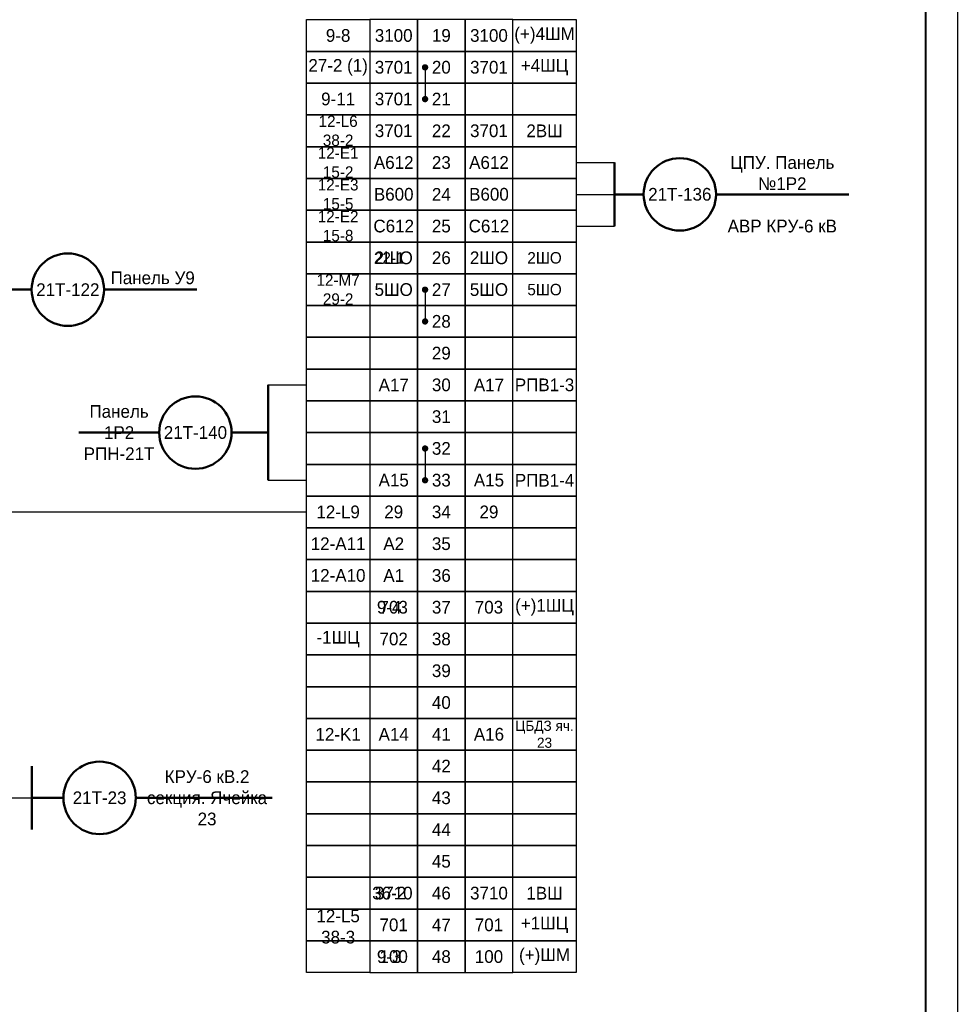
# Model space of a CAD drawing. Header units: millimetres. Extents: x 4897 to 12009, y -3017 to 2708.
# Tile 59 of 86: x 9221 to 9368, y -538 to -383. Entities that reach past the tile are written whole.
import ezdxf

# ---------------------------------------------------------------- set-up
doc = ezdxf.new("R2010")
doc.units = ezdxf.units.MM
doc.styles.add('SIMPLEX', font='txt', dxfattribs={"height": 5})

msp = doc.modelspace()

# ---------------------------------------------------------------- linework, layer by layer
for p, q in [((9368.2, -240.77), (9368.2, -660.78)), ((9284.39, -390.84), (9284.39, -395.84)), ((9308.2, -405.84), (9314.23, -405.84)), ((9308.2, -410.84), (9314.23, -410.84)), ((9308.2, -415.84), (9314.23, -415.84)), ((9284.39, -425.84), (9284.39, -430.84)), ((9259.67, -440.84), (9265.7, -440.84)), ((9284.39, -450.84), (9284.39, -455.84)), ((9259.67, -455.84), (9265.7, -455.84)), ((9218.68, -460.84), (9265.7, -460.84)), ((9207.65, -505.84), (9222.49, -505.84))]:
    msp.add_line(p, q)
at = {"lineweight": 40}
msp.add_line((9363.2, -260.77), (9363.2, -655.87), dxfattribs=at)
at = {"lineweight": 50}
for p, q in [((9314.23, -405.84), (9314.23, -415.84)), ((9314.23, -410.84), (9318.8, -410.84)), ((9330.2, -410.84), (9351.09, -410.84)), ((9213.68, -425.84), (9222.44, -425.84)), ((9233.84, -425.84), (9248.43, -425.84)), ((9259.67, -440.84), (9259.67, -455.84)), ((9242.53, -448.34), (9229.89, -448.34)), ((9259.67, -448.34), (9253.93, -448.34)), ((9222.49, -500.84), (9222.49, -505.84)), ((9222.49, -505.84), (9227.44, -505.84)), ((9222.49, -510.84), (9222.49, -505.84)), ((9238.84, -505.84), (9260.33, -505.84))]:
    msp.add_line(p, q, dxfattribs=at)
for points in [[(9275.7, -388.34), (9265.7, -388.34), (9265.7, -383.34), (9275.7, -383.34)], [(9275.7, -388.34), (9283.2, -388.34), (9283.2, -383.34), (9275.7, -383.34)], [(9283.2, -388.34), (9290.7, -388.34), (9290.7, -383.34), (9283.2, -383.34)], [(9290.7, -388.34), (9298.2, -388.34), (9298.2, -383.34), (9290.7, -383.34)], [(9308.2, -388.34), (9298.2, -388.34), (9298.2, -383.34), (9308.2, -383.34)], [(9275.7, -393.34), (9265.7, -393.34), (9265.7, -388.34), (9275.7, -388.34)], [(9275.7, -393.34), (9283.2, -393.34), (9283.2, -388.34), (9275.7, -388.34)], [(9283.2, -393.34), (9290.7, -393.34), (9290.7, -388.34), (9283.2, -388.34)], [(9290.7, -393.34), (9298.2, -393.34), (9298.2, -388.34), (9290.7, -388.34)], [(9308.2, -393.34), (9298.2, -393.34), (9298.2, -388.34), (9308.2, -388.34)], [(9275.7, -398.34), (9265.7, -398.34), (9265.7, -393.34), (9275.7, -393.34)], [(9275.7, -398.34), (9283.2, -398.34), (9283.2, -393.34), (9275.7, -393.34)], [(9283.2, -398.34), (9290.7, -398.34), (9290.7, -393.34), (9283.2, -393.34)], [(9290.7, -398.34), (9298.2, -398.34), (9298.2, -393.34), (9290.7, -393.34)], [(9308.2, -398.34), (9298.2, -398.34), (9298.2, -393.34), (9308.2, -393.34)], [(9275.7, -403.34), (9265.7, -403.34), (9265.7, -398.34), (9275.7, -398.34)], [(9275.7, -403.34), (9265.7, -403.34), (9265.7, -398.34), (9275.7, -398.34)], [(9275.7, -403.34), (9283.2, -403.34), (9283.2, -398.34), (9275.7, -398.34)], [(9275.7, -403.34), (9283.2, -403.34), (9283.2, -398.34), (9275.7, -398.34)], [(9283.2, -403.34), (9290.7, -403.34), (9290.7, -398.34), (9283.2, -398.34)], [(9290.7, -403.34), (9298.2, -403.34), (9298.2, -398.34), (9290.7, -398.34)], [(9290.7, -403.34), (9298.2, -403.34), (9298.2, -398.34), (9290.7, -398.34)], [(9308.2, -403.34), (9298.2, -403.34), (9298.2, -398.34), (9308.2, -398.34)], [(9308.2, -403.34), (9298.2, -403.34), (9298.2, -398.34), (9308.2, -398.34)], [(9275.7, -408.34), (9265.7, -408.34), (9265.7, -403.34), (9275.7, -403.34)], [(9275.7, -408.34), (9283.2, -408.34), (9283.2, -403.34), (9275.7, -403.34)], [(9283.2, -408.34), (9290.7, -408.34), (9290.7, -403.34), (9283.2, -403.34)], [(9290.7, -408.34), (9298.2, -408.34), (9298.2, -403.34), (9290.7, -403.34)], [(9308.2, -408.34), (9298.2, -408.34), (9298.2, -403.34), (9308.2, -403.34)], [(9275.7, -413.34), (9265.7, -413.34), (9265.7, -408.34), (9275.7, -408.34)], [(9275.7, -413.34), (9283.2, -413.34), (9283.2, -408.34), (9275.7, -408.34)], [(9283.2, -413.34), (9290.7, -413.34), (9290.7, -408.34), (9283.2, -408.34)], [(9290.7, -413.34), (9298.2, -413.34), (9298.2, -408.34), (9290.7, -408.34)], [(9308.2, -413.34), (9298.2, -413.34), (9298.2, -408.34), (9308.2, -408.34)], [(9275.7, -418.34), (9265.7, -418.34), (9265.7, -413.34), (9275.7, -413.34)], [(9275.7, -418.34), (9283.2, -418.34), (9283.2, -413.34), (9275.7, -413.34)], [(9283.2, -418.34), (9290.7, -418.34), (9290.7, -413.34), (9283.2, -413.34)], [(9290.7, -418.34), (9298.2, -418.34), (9298.2, -413.34), (9290.7, -413.34)], [(9308.2, -418.34), (9298.2, -418.34), (9298.2, -413.34), (9308.2, -413.34)], [(9275.7, -423.34), (9265.7, -423.34), (9265.7, -418.34), (9275.7, -418.34)], [(9275.7, -423.34), (9265.7, -423.34), (9265.7, -418.34), (9275.7, -418.34)], [(9275.7, -423.34), (9283.2, -423.34), (9283.2, -418.34), (9275.7, -418.34)], [(9275.7, -423.34), (9283.2, -423.34), (9283.2, -418.34), (9275.7, -418.34)], [(9283.2, -423.34), (9290.7, -423.34), (9290.7, -418.34), (9283.2, -418.34)], [(9290.7, -423.34), (9298.2, -423.34), (9298.2, -418.34), (9290.7, -418.34)], [(9290.7, -423.34), (9298.2, -423.34), (9298.2, -418.34), (9290.7, -418.34)], [(9308.2, -423.34), (9298.2, -423.34), (9298.2, -418.34), (9308.2, -418.34)], [(9308.2, -423.34), (9298.2, -423.34), (9298.2, -418.34), (9308.2, -418.34)], [(9275.7, -428.34), (9265.7, -428.34), (9265.7, -423.34), (9275.7, -423.34)], [(9275.7, -428.34), (9265.7, -428.34), (9265.7, -423.34), (9275.7, -423.34)], [(9275.7, -428.34), (9265.7, -428.34), (9265.7, -423.34), (9275.7, -423.34)], [(9275.7, -428.34), (9283.2, -428.34), (9283.2, -423.34), (9275.7, -423.34)], [(9275.7, -428.34), (9283.2, -428.34), (9283.2, -423.34), (9275.7, -423.34)], [(9275.7, -428.34), (9283.2, -428.34), (9283.2, -423.34), (9275.7, -423.34)], [(9283.2, -428.34), (9290.7, -428.34), (9290.7, -423.34), (9283.2, -423.34)], [(9283.2, -428.34), (9290.7, -428.34), (9290.7, -423.34), (9283.2, -423.34)], [(9290.7, -428.34), (9298.2, -428.34), (9298.2, -423.34), (9290.7, -423.34)], [(9290.7, -428.34), (9298.2, -428.34), (9298.2, -423.34), (9290.7, -423.34)], [(9290.7, -428.34), (9298.2, -428.34), (9298.2, -423.34), (9290.7, -423.34)], [(9308.2, -428.34), (9298.2, -428.34), (9298.2, -423.34), (9308.2, -423.34)], [(9308.2, -428.34), (9298.2, -428.34), (9298.2, -423.34), (9308.2, -423.34)], [(9308.2, -428.34), (9298.2, -428.34), (9298.2, -423.34), (9308.2, -423.34)], [(9275.7, -433.34), (9265.7, -433.34), (9265.7, -428.34), (9275.7, -428.34)], [(9275.7, -433.34), (9283.2, -433.34), (9283.2, -428.34), (9275.7, -428.34)], [(9283.2, -433.34), (9290.7, -433.34), (9290.7, -428.34), (9283.2, -428.34)], [(9290.7, -433.34), (9298.2, -433.34), (9298.2, -428.34), (9290.7, -428.34)], [(9308.2, -433.34), (9298.2, -433.34), (9298.2, -428.34), (9308.2, -428.34)], [(9275.7, -438.34), (9265.7, -438.34), (9265.7, -433.34), (9275.7, -433.34)], [(9275.7, -438.34), (9265.7, -438.34), (9265.7, -433.34), (9275.7, -433.34)], [(9275.7, -438.34), (9283.2, -438.34), (9283.2, -433.34), (9275.7, -433.34)], [(9275.7, -438.34), (9283.2, -438.34), (9283.2, -433.34), (9275.7, -433.34)], [(9283.2, -438.34), (9290.7, -438.34), (9290.7, -433.34), (9283.2, -433.34)], [(9290.7, -438.34), (9298.2, -438.34), (9298.2, -433.34), (9290.7, -433.34)], [(9290.7, -438.34), (9298.2, -438.34), (9298.2, -433.34), (9290.7, -433.34)], [(9308.2, -438.34), (9298.2, -438.34), (9298.2, -433.34), (9308.2, -433.34)], [(9308.2, -438.34), (9298.2, -438.34), (9298.2, -433.34), (9308.2, -433.34)], [(9275.7, -443.34), (9265.7, -443.34), (9265.7, -438.34), (9275.7, -438.34)], [(9275.7, -443.34), (9265.7, -443.34), (9265.7, -438.34), (9275.7, -438.34)], [(9275.7, -443.34), (9283.2, -443.34), (9283.2, -438.34), (9275.7, -438.34)], [(9275.7, -443.34), (9283.2, -443.34), (9283.2, -438.34), (9275.7, -438.34)], [(9283.2, -443.34), (9290.7, -443.34), (9290.7, -438.34), (9283.2, -438.34)], [(9290.7, -443.34), (9298.2, -443.34), (9298.2, -438.34), (9290.7, -438.34)], [(9290.7, -443.34), (9298.2, -443.34), (9298.2, -438.34), (9290.7, -438.34)], [(9308.2, -443.34), (9298.2, -443.34), (9298.2, -438.34), (9308.2, -438.34)], [(9308.2, -443.34), (9298.2, -443.34), (9298.2, -438.34), (9308.2, -438.34)], [(9275.7, -448.34), (9265.7, -448.34), (9265.7, -443.34), (9275.7, -443.34)], [(9275.7, -448.34), (9265.7, -448.34), (9265.7, -443.34), (9275.7, -443.34)], [(9275.7, -448.34), (9283.2, -448.34), (9283.2, -443.34), (9275.7, -443.34)], [(9275.7, -448.34), (9283.2, -448.34), (9283.2, -443.34), (9275.7, -443.34)], [(9283.2, -448.34), (9290.7, -448.34), (9290.7, -443.34), (9283.2, -443.34)], [(9290.7, -448.34), (9298.2, -448.34), (9298.2, -443.34), (9290.7, -443.34)], [(9290.7, -448.34), (9298.2, -448.34), (9298.2, -443.34), (9290.7, -443.34)], [(9308.2, -448.34), (9298.2, -448.34), (9298.2, -443.34), (9308.2, -443.34)], [(9308.2, -448.34), (9298.2, -448.34), (9298.2, -443.34), (9308.2, -443.34)], [(9275.7, -453.34), (9265.7, -453.34), (9265.7, -448.34), (9275.7, -448.34)], [(9275.7, -453.34), (9265.7, -453.34), (9265.7, -448.34), (9275.7, -448.34)], [(9275.7, -453.34), (9283.2, -453.34), (9283.2, -448.34), (9275.7, -448.34)], [(9275.7, -453.34), (9283.2, -453.34), (9283.2, -448.34), (9275.7, -448.34)], [(9283.2, -453.34), (9290.7, -453.34), (9290.7, -448.34), (9283.2, -448.34)], [(9290.7, -453.34), (9298.2, -453.34), (9298.2, -448.34), (9290.7, -448.34)], [(9290.7, -453.34), (9298.2, -453.34), (9298.2, -448.34), (9290.7, -448.34)], [(9308.2, -453.34), (9298.2, -453.34), (9298.2, -448.34), (9308.2, -448.34)], [(9308.2, -453.34), (9298.2, -453.34), (9298.2, -448.34), (9308.2, -448.34)], [(9275.7, -458.34), (9265.7, -458.34), (9265.7, -453.34), (9275.7, -453.34)], [(9275.7, -458.34), (9265.7, -458.34), (9265.7, -453.34), (9275.7, -453.34)], [(9275.7, -458.34), (9283.2, -458.34), (9283.2, -453.34), (9275.7, -453.34)], [(9275.7, -458.34), (9283.2, -458.34), (9283.2, -453.34), (9275.7, -453.34)], [(9283.2, -458.34), (9290.7, -458.34), (9290.7, -453.34), (9283.2, -453.34)], [(9290.7, -458.34), (9298.2, -458.34), (9298.2, -453.34), (9290.7, -453.34)], [(9290.7, -458.34), (9298.2, -458.34), (9298.2, -453.34), (9290.7, -453.34)], [(9308.2, -458.34), (9298.2, -458.34), (9298.2, -453.34), (9308.2, -453.34)], [(9308.2, -458.34), (9298.2, -458.34), (9298.2, -453.34), (9308.2, -453.34)], [(9275.7, -463.34), (9265.7, -463.34), (9265.7, -458.34), (9275.7, -458.34)], [(9275.7, -463.34), (9265.7, -463.34), (9265.7, -458.34), (9275.7, -458.34)], [(9275.7, -463.34), (9283.2, -463.34), (9283.2, -458.34), (9275.7, -458.34)], [(9275.7, -463.34), (9283.2, -463.34), (9283.2, -458.34), (9275.7, -458.34)], [(9283.2, -463.34), (9290.7, -463.34), (9290.7, -458.34), (9283.2, -458.34)], [(9290.7, -463.34), (9298.2, -463.34), (9298.2, -458.34), (9290.7, -458.34)], [(9290.7, -463.34), (9298.2, -463.34), (9298.2, -458.34), (9290.7, -458.34)], [(9308.2, -463.34), (9298.2, -463.34), (9298.2, -458.34), (9308.2, -458.34)], [(9308.2, -463.34), (9298.2, -463.34), (9298.2, -458.34), (9308.2, -458.34)], [(9275.7, -468.34), (9265.7, -468.34), (9265.7, -463.34), (9275.7, -463.34)], [(9275.7, -468.34), (9265.7, -468.34), (9265.7, -463.34), (9275.7, -463.34)], [(9275.7, -468.34), (9283.2, -468.34), (9283.2, -463.34), (9275.7, -463.34)], [(9275.7, -468.34), (9283.2, -468.34), (9283.2, -463.34), (9275.7, -463.34)], [(9283.2, -468.34), (9290.7, -468.34), (9290.7, -463.34), (9283.2, -463.34)], [(9290.7, -468.34), (9298.2, -468.34), (9298.2, -463.34), (9290.7, -463.34)], [(9290.7, -468.34), (9298.2, -468.34), (9298.2, -463.34), (9290.7, -463.34)], [(9308.2, -468.34), (9298.2, -468.34), (9298.2, -463.34), (9308.2, -463.34)], [(9308.2, -468.34), (9298.2, -468.34), (9298.2, -463.34), (9308.2, -463.34)], [(9275.7, -473.34), (9265.7, -473.34), (9265.7, -468.34), (9275.7, -468.34)], [(9275.7, -473.34), (9265.7, -473.34), (9265.7, -468.34), (9275.7, -468.34)], [(9275.7, -473.34), (9283.2, -473.34), (9283.2, -468.34), (9275.7, -468.34)], [(9275.7, -473.34), (9283.2, -473.34), (9283.2, -468.34), (9275.7, -468.34)], [(9283.2, -473.34), (9290.7, -473.34), (9290.7, -468.34), (9283.2, -468.34)], [(9290.7, -473.34), (9298.2, -473.34), (9298.2, -468.34), (9290.7, -468.34)], [(9290.7, -473.34), (9298.2, -473.34), (9298.2, -468.34), (9290.7, -468.34)], [(9308.2, -473.34), (9298.2, -473.34), (9298.2, -468.34), (9308.2, -468.34)], [(9308.2, -473.34), (9298.2, -473.34), (9298.2, -468.34), (9308.2, -468.34)], [(9275.7, -478.34), (9265.7, -478.34), (9265.7, -473.34), (9275.7, -473.34)], [(9275.7, -478.34), (9265.7, -478.34), (9265.7, -473.34), (9275.7, -473.34)], [(9275.7, -478.34), (9283.2, -478.34), (9283.2, -473.34), (9275.7, -473.34)], [(9275.7, -478.34), (9283.2, -478.34), (9283.2, -473.34), (9275.7, -473.34)], [(9283.2, -478.34), (9290.7, -478.34), (9290.7, -473.34), (9283.2, -473.34)], [(9290.7, -478.34), (9298.2, -478.34), (9298.2, -473.34), (9290.7, -473.34)], [(9290.7, -478.34), (9298.2, -478.34), (9298.2, -473.34), (9290.7, -473.34)], [(9308.2, -478.34), (9298.2, -478.34), (9298.2, -473.34), (9308.2, -473.34)], [(9308.2, -478.34), (9298.2, -478.34), (9298.2, -473.34), (9308.2, -473.34)], [(9275.7, -483.34), (9265.7, -483.34), (9265.7, -478.34), (9275.7, -478.34)], [(9275.7, -483.34), (9265.7, -483.34), (9265.7, -478.34), (9275.7, -478.34)], [(9275.7, -483.34), (9283.2, -483.34), (9283.2, -478.34), (9275.7, -478.34)], [(9275.7, -483.34), (9283.2, -483.34), (9283.2, -478.34), (9275.7, -478.34)], [(9283.2, -483.34), (9290.7, -483.34), (9290.7, -478.34), (9283.2, -478.34)], [(9290.7, -483.34), (9298.2, -483.34), (9298.2, -478.34), (9290.7, -478.34)], [(9290.7, -483.34), (9298.2, -483.34), (9298.2, -478.34), (9290.7, -478.34)], [(9308.2, -483.34), (9298.2, -483.34), (9298.2, -478.34), (9308.2, -478.34)], [(9308.2, -483.34), (9298.2, -483.34), (9298.2, -478.34), (9308.2, -478.34)], [(9275.7, -488.34), (9265.7, -488.34), (9265.7, -483.34), (9275.7, -483.34)], [(9275.7, -488.34), (9265.7, -488.34), (9265.7, -483.34), (9275.7, -483.34)], [(9275.7, -488.34), (9283.2, -488.34), (9283.2, -483.34), (9275.7, -483.34)], [(9275.7, -488.34), (9283.2, -488.34), (9283.2, -483.34), (9275.7, -483.34)], [(9283.2, -488.34), (9290.7, -488.34), (9290.7, -483.34), (9283.2, -483.34)], [(9290.7, -488.34), (9298.2, -488.34), (9298.2, -483.34), (9290.7, -483.34)], [(9290.7, -488.34), (9298.2, -488.34), (9298.2, -483.34), (9290.7, -483.34)], [(9308.2, -488.34), (9298.2, -488.34), (9298.2, -483.34), (9308.2, -483.34)], [(9308.2, -488.34), (9298.2, -488.34), (9298.2, -483.34), (9308.2, -483.34)], [(9275.7, -493.34), (9265.7, -493.34), (9265.7, -488.34), (9275.7, -488.34)], [(9275.7, -493.34), (9265.7, -493.34), (9265.7, -488.34), (9275.7, -488.34)], [(9275.7, -493.34), (9283.2, -493.34), (9283.2, -488.34), (9275.7, -488.34)], [(9275.7, -493.34), (9283.2, -493.34), (9283.2, -488.34), (9275.7, -488.34)], [(9283.2, -493.34), (9290.7, -493.34), (9290.7, -488.34), (9283.2, -488.34)], [(9290.7, -493.34), (9298.2, -493.34), (9298.2, -488.34), (9290.7, -488.34)], [(9290.7, -493.34), (9298.2, -493.34), (9298.2, -488.34), (9290.7, -488.34)], [(9308.2, -493.34), (9298.2, -493.34), (9298.2, -488.34), (9308.2, -488.34)], [(9308.2, -493.34), (9298.2, -493.34), (9298.2, -488.34), (9308.2, -488.34)], [(9275.7, -498.34), (9265.7, -498.34), (9265.7, -493.34), (9275.7, -493.34)], [(9275.7, -498.34), (9283.2, -498.34), (9283.2, -493.34), (9275.7, -493.34)], [(9283.2, -498.34), (9290.7, -498.34), (9290.7, -493.34), (9283.2, -493.34)], [(9290.7, -498.34), (9298.2, -498.34), (9298.2, -493.34), (9290.7, -493.34)], [(9308.2, -498.34), (9298.2, -498.34), (9298.2, -493.34), (9308.2, -493.34)], [(9275.7, -503.34), (9265.7, -503.34), (9265.7, -498.34), (9275.7, -498.34)], [(9275.7, -503.34), (9283.2, -503.34), (9283.2, -498.34), (9275.7, -498.34)], [(9283.2, -503.34), (9290.7, -503.34), (9290.7, -498.34), (9283.2, -498.34)], [(9290.7, -503.34), (9298.2, -503.34), (9298.2, -498.34), (9290.7, -498.34)], [(9308.2, -503.34), (9298.2, -503.34), (9298.2, -498.34), (9308.2, -498.34)], [(9275.7, -508.34), (9265.7, -508.34), (9265.7, -503.34), (9275.7, -503.34)], [(9275.7, -508.34), (9283.2, -508.34), (9283.2, -503.34), (9275.7, -503.34)], [(9283.2, -508.34), (9290.7, -508.34), (9290.7, -503.34), (9283.2, -503.34)], [(9290.7, -508.34), (9298.2, -508.34), (9298.2, -503.34), (9290.7, -503.34)], [(9308.2, -508.34), (9298.2, -508.34), (9298.2, -503.34), (9308.2, -503.34)], [(9275.7, -513.34), (9265.7, -513.34), (9265.7, -508.34), (9275.7, -508.34)], [(9275.7, -513.34), (9283.2, -513.34), (9283.2, -508.34), (9275.7, -508.34)], [(9283.2, -513.34), (9290.7, -513.34), (9290.7, -508.34), (9283.2, -508.34)], [(9290.7, -513.34), (9298.2, -513.34), (9298.2, -508.34), (9290.7, -508.34)], [(9308.2, -513.34), (9298.2, -513.34), (9298.2, -508.34), (9308.2, -508.34)], [(9275.7, -518.34), (9265.7, -518.34), (9265.7, -513.34), (9275.7, -513.34)], [(9275.7, -518.34), (9283.2, -518.34), (9283.2, -513.34), (9275.7, -513.34)], [(9283.2, -518.34), (9290.7, -518.34), (9290.7, -513.34), (9283.2, -513.34)], [(9290.7, -518.34), (9298.2, -518.34), (9298.2, -513.34), (9290.7, -513.34)], [(9308.2, -518.34), (9298.2, -518.34), (9298.2, -513.34), (9308.2, -513.34)], [(9275.7, -523.34), (9265.7, -523.34), (9265.7, -518.34), (9275.7, -518.34)], [(9275.7, -523.34), (9265.7, -523.34), (9265.7, -518.34), (9275.7, -518.34)], [(9275.7, -523.34), (9283.2, -523.34), (9283.2, -518.34), (9275.7, -518.34)], [(9275.7, -523.34), (9283.2, -523.34), (9283.2, -518.34), (9275.7, -518.34)], [(9283.2, -523.34), (9290.7, -523.34), (9290.7, -518.34), (9283.2, -518.34)], [(9290.7, -523.34), (9298.2, -523.34), (9298.2, -518.34), (9290.7, -518.34)], [(9290.7, -523.34), (9298.2, -523.34), (9298.2, -518.34), (9290.7, -518.34)], [(9308.2, -523.34), (9298.2, -523.34), (9298.2, -518.34), (9308.2, -518.34)], [(9308.2, -523.34), (9298.2, -523.34), (9298.2, -518.34), (9308.2, -518.34)], [(9275.7, -528.34), (9265.7, -528.34), (9265.7, -523.34), (9275.7, -523.34)], [(9275.7, -528.34), (9283.2, -528.34), (9283.2, -523.34), (9275.7, -523.34)], [(9283.2, -528.34), (9290.7, -528.34), (9290.7, -523.34), (9283.2, -523.34)], [(9290.7, -528.34), (9298.2, -528.34), (9298.2, -523.34), (9290.7, -523.34)], [(9308.2, -528.34), (9298.2, -528.34), (9298.2, -523.34), (9308.2, -523.34)], [(9275.7, -533.34), (9265.7, -533.34), (9265.7, -528.34), (9275.7, -528.34)], [(9275.7, -533.34), (9283.2, -533.34), (9283.2, -528.34), (9275.7, -528.34)], [(9283.2, -533.34), (9290.7, -533.34), (9290.7, -528.34), (9283.2, -528.34)], [(9290.7, -533.34), (9298.2, -533.34), (9298.2, -528.34), (9290.7, -528.34)], [(9308.2, -533.34), (9298.2, -533.34), (9298.2, -528.34), (9308.2, -528.34)]]:
    msp.add_lwpolyline(points, close=True)
at = {"const_width": 0.45}
for points in [[(9284.39, -390.57, 1), (9284.39, -391.12, 1)], [(9284.39, -395.57, 1), (9284.39, -396.12, 1)], [(9284.39, -425.57, 1), (9284.39, -426.12, 1)], [(9284.39, -430.57, 1), (9284.39, -431.12, 1)], [(9284.39, -450.57, 1), (9284.39, -451.12, 1)], [(9284.39, -455.57, 1), (9284.39, -456.12, 1)]]:
    msp.add_lwpolyline(points, format="xyb", close=True, dxfattribs=at)
at = {"lineweight": 50}
for centre in [(9324.5, -410.84), (9228.14, -425.84), (9248.23, -448.34), (9233.14, -505.84)]:
    msp.add_circle(centre, 5.7, dxfattribs=at)

# ---------------------------------------------------------------- texts
at = {"attachment_point": 5, "rotation": 0, "style": 'SIMPLEX'}
for s, insert, char_height, width in [('(+)4ШМ', (9303.2, -385.84), 2, 9.9996), ('9-8', (9270.7, -385.84), 2, 9.9996), ('3100', (9279.45, -385.84), 2, 7.4997), ('3100', (9294.45, -385.84), 2, 7.4997), ('27-2 (1)', (9270.7, -390.84), 2, 9.9996), ('3701', (9279.45, -390.84), 2, 7.4997), ('3701', (9294.45, -390.84), 2, 7.4997), ('+4ШЦ', (9303.2, -390.84), 2, 9.9996), ('9-11', (9270.7, -395.84), 2, 9.9996), ('3701', (9279.45, -395.84), 2, 7.4997), ('12-L6\\P38-2', (9270.7, -400.84), 1.8, 9.9996), ('3701', (9279.45, -400.84), 2, 7.4997), ('3701', (9294.45, -400.84), 2, 7.4997), ('2ВШ', (9303.2, -400.84), 2, 9.9996), ('12-E1\\P15-2', (9270.7, -405.84), 1.8, 9.9996), ('A612', (9279.45, -405.84), 2, 7.4997), ('A612', (9294.45, -405.84), 2, 7.4997), ('12-E3\\P15-5', (9270.7, -410.84), 1.8, 9.9996), ('B600', (9279.45, -410.84), 2, 7.4997), ('B600', (9294.45, -410.84), 2, 7.4997), ('12-E2\\P15-8', (9270.7, -415.84), 1.8, 9.9996), ('C612', (9279.45, -415.84), 2, 7.4997), ('C612', (9294.45, -415.84), 2, 7.4997), ('22-1', (9278.74, -420.84), 1.8, 9.9996), ('2ШО', (9279.45, -420.84), 2, 7.4997), ('2ШО', (9294.45, -420.84), 2, 7.4997), ('2ШО', (9303.2, -420.84), 1.8, 9.9996), ('12-M7\\P29-2', (9270.7, -425.84), 1.8, 9.9996), ('5ШО', (9279.45, -425.84), 2, 7.4997), ('5ШО', (9294.45, -425.84), 2, 7.4997), ('5ШО', (9303.2, -425.84), 1.8, 9.9996), ('A17', (9279.45, -440.84), 2, 7.4997), ('A17', (9294.45, -440.84), 2, 7.4997), ('РПВ1-3', (9303.2, -440.84), 2, 9.9996), ('A15', (9279.45, -455.84), 2, 7.4997), ('A15', (9294.45, -455.84), 2, 7.4997), ('РПВ1-4', (9303.2, -455.84), 2, 9.9996), ('12-A11', (9270.7, -465.84), 2, 9.9996), ('A2', (9279.45, -465.84), 2, 7.4997), ('12-A10', (9270.7, -470.84), 2, 9.9996), ('A1', (9279.45, -470.84), 2, 7.4997), ('9-4', (9278.74, -475.84), 2, 9.9996), ('703', (9279.45, -475.84), 2, 7.4997), ('703', (9294.45, -475.84), 2, 7.4997), ('(+)1ШЦ', (9303.2, -475.84), 2, 9.9996), ('-1ШЦ', (9270.7, -480.84), 2, 9.9996), ('702', (9279.45, -480.84), 2, 7.4997), ('ЦБДЗ яч. 23', (9303.2, -495.84), 1.6, 9.9996), ('12-K1', (9270.7, -495.84), 2, 9.9996), ('A14', (9279.45, -495.84), 2, 7.4997), ('A16', (9294.45, -495.84), 2, 7.4997), ('36-2', (9278.74, -520.84), 2, 9.9996), ('3710', (9279.45, -520.84), 2, 7.4997), ('3710', (9294.45, -520.84), 2, 7.4997), ('1ВШ', (9303.2, -520.84), 2, 9.9996), ('12-L5\\P38-3', (9270.7, -526.11), 2, 9.9996), ('701', (9279.45, -525.84), 2, 7.4997), ('701', (9294.45, -525.84), 2, 7.4997), ('+1ШЦ', (9303.2, -525.84), 2, 9.9996), ('9-3', (9278.74, -530.84), 2, 9.9996), ('100', (9279.45, -530.84), 2, 7.4997), ('100', (9294.45, -530.84), 2, 7.4997), ('(+)ШМ', (9303.2, -530.84), 2, 9.9996)]:
    msp.add_mtext(s, dxfattribs=dict(at, insert=insert, char_height=char_height, width=width))
at = {"char_height": 2, "attachment_point": 5, "style": 'SIMPLEX'}
for s, insert, width in [('19', (9286.95, -385.84), 7.4997), ('20', (9286.95, -390.84), 7.4997), ('21', (9286.95, -395.84), 7.4997), ('22', (9286.95, -400.84), 7.4997), ('23', (9286.95, -405.84), 7.4997), ('ЦПУ. Панель №1Р2\\P\\PАВР КРУ-6 кВ', (9340.64, -410.84), 19.3839), ('24', (9286.95, -410.84), 7.4997), ('25', (9286.95, -415.84), 7.4997), ('26', (9286.95, -420.84), 7.4997), ('Панель У9', (9241.5, -423.99), 15.6555), ('27', (9286.95, -425.84), 7.4997), ('28', (9286.95, -430.84), 7.4997), ('29', (9286.95, -435.84), 7.4997), ('30', (9286.95, -440.84), 7.4997), ('Панель 1Р2\\PРПН-21Т', (9236.21, -448.34), 11.7515), ('31', (9286.95, -445.84), 7.4997), ('32', (9286.95, -450.84), 7.4997), ('33', (9286.95, -455.84), 7.4997), ('34', (9286.95, -460.84), 7.4997), ('35', (9286.95, -465.84), 7.4997), ('36', (9286.95, -470.84), 7.4997), ('37', (9286.95, -475.84), 7.4997), ('38 ', (9286.95, -480.84), 7.4997), ('39', (9286.95, -485.84), 7.4997), ('40', (9286.95, -490.84), 7.4997), ('41', (9286.95, -495.84), 7.4997), ('42', (9286.95, -500.84), 7.4997), ('КРУ-6 кВ.2 секция. Ячейка 23', (9250.06, -505.84), 21.7616), ('43', (9286.95, -505.84), 7.4997), ('44', (9286.95, -510.84), 7.4997), ('45', (9286.95, -515.84), 7.4997), ('46', (9286.95, -520.84), 7.4997), ('47', (9286.95, -525.84), 7.4997), ('48', (9286.95, -530.84), 7.4997)]:
    msp.add_mtext(s, dxfattribs=dict(at, insert=insert, width=width))
at = {"color": 4, "char_height": 2, "width": 11.4, "attachment_point": 5, "style": 'SIMPLEX'}
for s, insert in [('21Т-136', (9324.5, -410.84)), ('21Т-122', (9228.14, -425.84)), ('21Т-140', (9248.23, -448.34)), ('21Т-23', (9233.14, -505.84))]:
    msp.add_mtext(s, dxfattribs=dict(at, insert=insert))
at = {"color": 1, "char_height": 2, "attachment_point": 5, "rotation": 0, "style": 'SIMPLEX'}
for s, insert, width in [('{\\C256;12-L9}', (9270.7, -460.84), 9.9995), ('{\\C256;29}', (9279.45, -460.84), 7.4997), ('{\\C256;29}', (9294.45, -460.84), 7.4997)]:
    msp.add_mtext(s, dxfattribs=dict(at, insert=insert, width=width))

doc.saveas('drawing.dxf')
